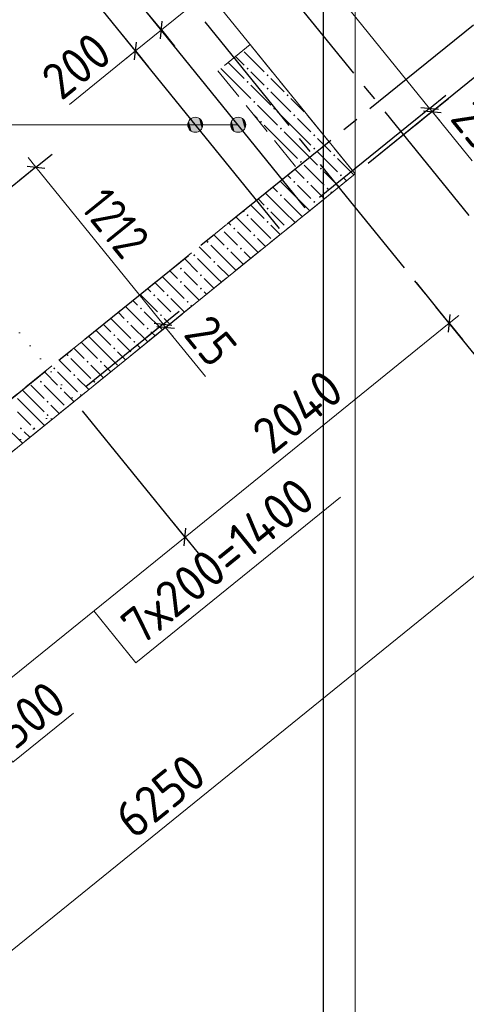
# Model space of a CAD drawing. Header units: millimetres. Extents: x 0 to 59400, y 0 to 42000.
# Tile 27 of 32: x 53393 to 56073, y 20063 to 25973. Entities that reach past the tile are written whole.
import ezdxf

# ---------------------------------------------------------------- set-up
doc = ezdxf.new("R2010")
doc.units = ezdxf.units.MM
for name, pattern in [('______2', [270, 200, -70]), ('______5', [1100, 800, -100, 100, -100]), ('______9', [100, 0, -100])]:
    doc.linetypes.add(name, pattern=pattern)
for name, color, linetype, lineweight in [('Standard', 7, 'Continuous', 25), ('ДОП Верх по У', 7, 'Continuous', 18), ('ЖБ Перекрытие верхний уровень_1', 7, 'Continuous', 18), ('Позиционная метка номер позиции', 7, 'Continuous', 13), ('Размерная линия_ общее', 7, 'Continuous', 13)]:
    doc.layers.add(name, color=color, linetype=linetype, lineweight=lineweight)
doc.layers.add('ЖБ Стена верхний уровень', color=7, linetype='______2', lineweight=13, true_color=0x656565)
doc.layers.add('Оси', color=7, linetype='______5', lineweight=13, true_color=0x656565)
doc.styles.add('ISOCPEUR', font='txt')

msp = doc.modelspace()

# ---------------------------------------------------------------- hatches: boundary and pattern name
at = {"layer": 'ЖБ Стена верхний уровень', "linetype": 'Continuous', "lineweight": 18, "transparency": 33554687}
for points in [[(54754.1, 25679.6), (54760.6, 25686.1), (54767.1, 25679.6), (54760.6, 25673.1)], [(54754.1, 25599.6), (54760.6, 25606.1), (54767.1, 25599.6), (54760.6, 25593.1)], [(54874.1, 25639.6), (54880.6, 25646.1), (54887.1, 25639.6), (54880.6, 25633.1)], [(54874.1, 25559.6), (54880.6, 25566.1), (54887.1, 25559.6), (54880.6, 25553.1)], [(54794.1, 25479.6), (54800.6, 25486.1), (54807.1, 25479.6), (54800.6, 25473.1)], [(54994.1, 25519.6), (55000.6, 25526.1), (55007.1, 25519.6), (55000.6, 25513.1)], [(54914.1, 25439.6), (54920.6, 25446.1), (54927.1, 25439.6), (54920.6, 25433.1)], [(54834.1, 25359.6), (54840.6, 25366.1), (54847.1, 25359.6), (54840.6, 25353.1)], [(55034.1, 25399.6), (55040.6, 25406.1), (55047.1, 25399.6), (55040.6, 25393.1)], [(55114.1, 25399.6), (55117.5, 25403), (55123.4, 25395.9), (55120.6, 25393.1)], [(54954.1, 25319.6), (54960.6, 25326.1), (54967.1, 25319.6), (54960.6, 25313.1)], [(55154.1, 25279.6), (55160.6, 25286.1), (55167.1, 25279.6), (55160.6, 25273.1)], [(55154.1, 25199.6), (55160.6, 25206.1), (55167.1, 25199.6), (55160.6, 25193.1)], [(55074.1, 25119.6), (55080.6, 25126.1), (55087.1, 25119.6), (55080.6, 25113.1)], [(55274.1, 25159.6), (55280.6, 25166.1), (55287.1, 25159.6), (55280.6, 25153.1)], [(55194.1, 25079.6), (55200.6, 25086.1), (55207.1, 25079.6), (55200.6, 25073.1)], [(55034.1, 24999.6), (55040.6, 25006.1), (55047.1, 24999.6), (55040.6, 24993.1)], [(55114.1, 24999.6), (55118.8, 25004.3), (55124.6, 24997.1), (55120.6, 24993.1)], [(55118.8, 25004.3), (55120.6, 25006.1), (55127.1, 24999.6), (55124.6, 24997.1)], [(55314.1, 25039.6), (55320.6, 25046.1), (55327.1, 25039.6), (55320.6, 25033.1)], [(55234.1, 24959.6), (55240.6, 24966.1), (55247.1, 24959.6), (55240.6, 24953.1)], [(54954.1, 24919.6), (54960.6, 24926.1), (54967.1, 24919.6), (54960.6, 24913.1)], [(55154.1, 24879.6), (55160.6, 24886.1), (55167.1, 24879.6), (55160.6, 24873.1)], [(54874.1, 24839.6), (54880.6, 24846.1), (54887.1, 24839.6), (54880.6, 24833.1)], [(54754.1, 24799.6), (54760.6, 24806.1), (54767.1, 24799.6), (54760.6, 24793.1)], [(54874.1, 24759.6), (54880.6, 24766.1), (54887.1, 24759.6), (54880.6, 24753.1)], [(54605.8, 24720.9), (54607.1, 24719.6), (54600.6, 24713.1), (54598.6, 24715.1)], [(54674.1, 24719.6), (54680.6, 24726.1), (54687.1, 24719.6), (54680.6, 24713.1)], [(54994.1, 24719.6), (55000.6, 24726.1), (55004.5, 24722.1), (54997.3, 24716.3)], [(54514.1, 24639.6), (54520.6, 24646.1), (54527.1, 24639.6), (54520.6, 24633.1)], [(54794.1, 24679.6), (54800.6, 24686.1), (54807.1, 24679.6), (54800.6, 24673.1)], [(54634.1, 24599.6), (54640.6, 24606.1), (54647.1, 24599.6), (54640.6, 24593.1)], [(54714.1, 24599.6), (54720.6, 24606.1), (54727.1, 24599.6), (54720.6, 24593.1)], [(54434.1, 24559.6), (54440.6, 24566.1), (54447.1, 24559.6), (54440.6, 24553.1)], [(54554.1, 24519.6), (54560.6, 24526.1), (54567.1, 24519.6), (54560.6, 24513.1)], [(54354.1, 24479.6), (54360.6, 24486.1), (54367.1, 24479.6), (54360.6, 24473.1)], [(54474.1, 24439.6), (54480.6, 24446.1), (54487.1, 24439.6), (54480.6, 24433.1)], [(54354.1, 24399.6), (54360.6, 24406.1), (54367.1, 24399.6), (54360.6, 24393.1)], [(54474.1, 24359.6), (54480.6, 24366.1), (54487.1, 24359.6), (54480.6, 24353.1)], [(54194.1, 24319.6), (54200.6, 24326.1), (54207.1, 24319.6), (54200.6, 24313.1)], [(54274.1, 24319.6), (54280.6, 24326.1), (54287.1, 24319.6), (54280.6, 24313.1)], [(54114.1, 24239.6), (54120.6, 24246.1), (54127.1, 24239.6), (54120.6, 24233.1)], [(54394.1, 24279.6), (54400.6, 24286.1), (54407.1, 24279.6), (54400.6, 24273.1)], [(54234.1, 24199.6), (54240.6, 24206.1), (54247.1, 24199.6), (54240.6, 24193.1)], [(54314.1, 24199.6), (54320.6, 24206.1), (54327.1, 24199.6), (54320.6, 24193.1)], [(54034.1, 24159.6), (54040.6, 24166.1), (54047.1, 24159.6), (54040.6, 24153.1)], [(54154.1, 24119.6), (54160.6, 24126.1), (54167.1, 24119.6), (54160.6, 24113.1)], [(53954.1, 24079.6), (53960.6, 24086.1), (53967.1, 24079.6), (53960.6, 24073.1)], [(53954.1, 23999.6), (53960.6, 24006.1), (53967.1, 23999.6), (53960.6, 23993.1)], [(54074.1, 24039.6), (54080.6, 24046.1), (54087.1, 24039.6), (54080.6, 24033.1)], [(53674.1, 23959.6), (53680.6, 23966.1), (53687.1, 23959.6), (53680.6, 23953.1)], [(53594.1, 23879.6), (53600.6, 23886.1), (53607.1, 23879.6), (53600.6, 23873.1)], [(53794.1, 23919.6), (53800.6, 23926.1), (53807.1, 23919.6), (53800.6, 23913.1)], [(53874.1, 23919.6), (53880.6, 23926.1), (53887.1, 23919.6), (53880.6, 23913.1)], [(53714.1, 23839.6), (53720.6, 23846.1), (53727.1, 23839.6), (53720.6, 23833.1)], [(53514.1, 23799.6), (53520.6, 23806.1), (53527.1, 23799.6), (53520.6, 23793.1)], [(53634.1, 23759.6), (53640.6, 23766.1), (53647.1, 23759.6), (53640.6, 23753.1)], [(53834.1, 23799.6), (53840.6, 23806.1), (53847.1, 23799.6), (53840.6, 23793.1)], [(53754.1, 23719.6), (53760.6, 23726.1), (53766.8, 23719.8), (53759.6, 23714)], [(53554.1, 23679.6), (53560.6, 23686.1), (53567.1, 23679.6), (53560.6, 23673.1)], [(53554.1, 23599.6), (53560.6, 23606.1), (53567.1, 23599.6), (53560.6, 23593.1)], [(53394.1, 23519.6), (53400.6, 23526.1), (53407.1, 23519.6), (53400.6, 23513.1)], [(53474.1, 23519.6), (53480.6, 23526.1), (53487.1, 23519.6), (53480.6, 23513.1)]]:
    msp.add_hatch(color=7, dxfattribs=at).paths.add_polyline_path(points, flags=16)
at = {"layer": 'Позиционная метка номер позиции', "linetype": 'Continuous', "lineweight": 13, "transparency": 33554687}
for points in [[(54408.1, 25319.6), (54408.1, 25364.6), (54401.8, 25342.1)], [(54424.3, 25303.4), (54424.3, 25380.8), (54408.1, 25364.6)], [(54424.3, 25303.4), (54408.1, 25364.6), (54408.1, 25319.6)], [(54446.8, 25297.1), (54446.8, 25387.1), (54424.3, 25380.8)], [(54446.8, 25297.1), (54424.3, 25380.8), (54424.3, 25303.4)], [(54469.3, 25303.4), (54469.3, 25380.8), (54446.8, 25387.1)], [(54469.3, 25303.4), (54446.8, 25387.1), (54446.8, 25297.1)], [(54485.5, 25319.6), (54485.5, 25364.6), (54469.3, 25380.8)], [(54485.5, 25319.6), (54469.3, 25380.8), (54469.3, 25303.4)], [(54485.5, 25364.6), (54485.5, 25319.6), (54491.8, 25342.1)], [(54665.4, 25319.6), (54665.4, 25364.6), (54659.1, 25342.1)], [(54681.6, 25303.4), (54681.6, 25380.8), (54665.4, 25364.6)], [(54681.6, 25303.4), (54665.4, 25364.6), (54665.4, 25319.6)], [(54704.1, 25297.1), (54704.1, 25387.1), (54681.6, 25380.8)], [(54704.1, 25297.1), (54681.6, 25380.8), (54681.6, 25303.4)], [(54726.6, 25303.4), (54726.6, 25380.8), (54704.1, 25387.1)], [(54726.6, 25303.4), (54704.1, 25387.1), (54704.1, 25297.1)], [(54742.8, 25319.6), (54742.8, 25364.6), (54726.6, 25380.8)], [(54742.8, 25319.6), (54726.6, 25380.8), (54726.6, 25303.4)], [(54742.8, 25364.6), (54742.8, 25319.6), (54749.1, 25342.1)]]:
    msp.add_hatch(color=7, dxfattribs=at).paths.add_polyline_path(points)

# ---------------------------------------------------------------- linework, layer by layer
at = {"layer": 'Standard', "color": 7, "linetype": '______9', "lineweight": 13, "transparency": 33554687}
for p, q in [((53707.9, 23704), (52945.2, 24646)), ((52619.8, 22823.1), (53707.9, 23704))]:
    msp.add_line(p, q, dxfattribs=at)
at = {"layer": 'Standard', "color": 254, "linetype": 'Continuous', "lineweight": 25, "true_color": 0xc4c4ff, "transparency": 33554687}
msp.add_lwpolyline([(7672.7, 19449), (55215.3, 19449), (55215.3, 38101), (7672.7, 38101), (7672.7, 19449)], dxfattribs=at)
at = {"layer": 'Standard', "color": 7, "linetype": 'Continuous', "lineweight": 13, "transparency": 33554687}
for points in [[(6812.7, 19282), (55405.8, 19282), (55405.8, 38032), (6812.7, 38032), (6812.7, 19282)], [(6812.7, 19532), (55406.2, 19532), (55406.2, 38032), (6812.7, 38032), (6812.7, 19532)]]:
    msp.add_lwpolyline(points, dxfattribs=at)
at = {"layer": 'ДОП Верх по У', "color": 7, "linetype": 'Continuous', "lineweight": 25, "transparency": 33554687}
for p, q in [((55106.9, 24844.6), (53642.1, 26654.1)), ((54951.4, 24718.8), (53486.7, 26528.2))]:
    msp.add_line(p, q, dxfattribs=at)
at = {"layer": 'ЖБ Перекрытие верхний уровень_1', "color": 7, "linetype": 'Continuous', "lineweight": 18, "transparency": 33554687}
for p, q in [((55406.2, 25047.1), (46406.9, 36160.3)), ((52394.4, 22608.4), (55406.2, 25047.1))]:
    msp.add_line(p, q, dxfattribs=at)
at = {"layer": 'ЖБ Стена верхний уровень', "color": 251, "linetype": '______2', "lineweight": 13, "true_color": 0x656565, "transparency": 33554687}
for p, q in [((54776.5, 25824.2), (54582.2, 25666.9)), ((55248.5, 25241.4), (54776.5, 25824.2)), ((54582.2, 25666.9), (55054.2, 25084)), ((55405.8, 25047.1), (55248.5, 25241.4)), ((55054.2, 25084), (52431.3, 22960.1)), ((55211.5, 24889.7), (55405.8, 25047.1)), ((52588.7, 22765.8), (55211.5, 24889.7))]:
    msp.add_line(p, q, dxfattribs=at)
at = {"layer": 'ЖБ Стена верхний уровень', "color": 9, "linetype": 'Continuous', "lineweight": 18, "true_color": 0xc7c7c7, "transparency": 33554687}
for p, q in [((54740.6, 25779.6), (54860.6, 25659.6)), ((54776.2, 25824), (54778.8, 25821.3)), ((54660.6, 25699.6), (54643.6, 25716.6)), ((54687.8, 25752.4), (54740.6, 25699.6)), ((54599.4, 25680.8), (54660.6, 25619.6)), ((54660.6, 25699.6), (54740.6, 25619.6)), ((54820.6, 25619.6), (54780.6, 25659.6)), ((54660.6, 25619.6), (54780.6, 25499.6)), ((54860.6, 25579.6), (54820.6, 25619.6)), ((54900.6, 25619.6), (54980.6, 25539.6)), ((54780.6, 25579.6), (54900.6, 25459.6)), ((54900.6, 25539.6), (55020.6, 25419.6)), ((55060.6, 25459.6), (55020.6, 25499.6)), ((54820.6, 25459.6), (54940.6, 25339.6)), ((55060.6, 25299.6), (54940.6, 25419.6)), ((55100.6, 25419.6), (55060.6, 25459.6)), ((54790.5, 25409.6), (54820.6, 25379.6)), ((55060.6, 25379.6), (55140.6, 25299.6)), ((54980.6, 25219.6), (54860.6, 25339.6)), ((54980.6, 25299.6), (55060.6, 25219.6)), ((55060.6, 25299.6), (55140.6, 25219.6)), ((55220.6, 25219.6), (55180.6, 25259.6)), ((54980.6, 25219.6), (55060.6, 25139.6)), ((55060.6, 25219.6), (55180.6, 25099.6)), ((55180.6, 25179.6), (55300.6, 25059.6)), ((55260.6, 25179.6), (55220.6, 25219.6)), ((55300.6, 25139.6), (55398.8, 25041.4)), ((55060.6, 25059.6), (55044.2, 25075.9)), ((55100.6, 25019.6), (55060.6, 25059.6)), ((55100.6, 25099.6), (55220.6, 24979.6)), ((55220.6, 25059.6), (55310.4, 24969.8)), ((55060.6, 24899.6), (54955.8, 25004.3)), ((55000, 25040.1), (55020.6, 25019.6)), ((55354.6, 25005.6), (55340.6, 25019.6)), ((54911.6, 24968.5), (54940.6, 24939.6)), ((55060.6, 24979.6), (55140.6, 24899.6)), ((55140.6, 24979.6), (55222, 24898.2)), ((55266.2, 24934), (55260.6, 24939.6)), ((54823.2, 24897), (54860.6, 24859.6)), ((54980.6, 24819.6), (54867.4, 24932.8)), ((54980.6, 24899.6), (55060.6, 24819.6)), ((55060.6, 24899.6), (55133.5, 24826.6)), ((54734.8, 24825.4), (54740.6, 24819.6)), ((54820.6, 24819.6), (54780.6, 24859.6)), ((54690.6, 24789.6), (54780.6, 24699.6)), ((54780.6, 24779.6), (54900.6, 24659.6)), ((54860.6, 24779.6), (54820.6, 24819.6)), ((54900.6, 24819.6), (54980.6, 24739.6)), ((54980.6, 24819.6), (55045.1, 24755)), ((55060.6, 24819.6), (55089.3, 24790.8)), ((54646.4, 24753.8), (54660.6, 24739.6)), ((54900.6, 24739.6), (54956.7, 24683.4)), ((54558, 24682.2), (54620.6, 24619.6)), ((54660.6, 24659.6), (54620.6, 24699.6)), ((54700.6, 24619.6), (54660.6, 24659.6)), ((54700.6, 24699.6), (54820.6, 24579.6)), ((54820.6, 24659.6), (54868.3, 24611.8)), ((54469.6, 24610.6), (54540.6, 24539.6)), ((54660.6, 24499.6), (54540.6, 24619.6)), ((54381.1, 24539), (54460.6, 24459.6)), ((54580.6, 24419.6), (54460.6, 24539.6)), ((54660.6, 24579.6), (54735.7, 24504.4)), ((54740.6, 24579.6), (54779.9, 24540.2)), ((54292.7, 24467.4), (54340.6, 24419.6)), ((54336.9, 24503.2), (54340.6, 24499.6)), ((54580.6, 24499.6), (54647.3, 24432.8)), ((54660.6, 24499.6), (54691.5, 24468.6)), ((54248.5, 24431.6), (54260.6, 24419.6)), ((54260.6, 24419.6), (54380.6, 24299.6)), ((54420.6, 24419.6), (54380.6, 24459.6)), ((54460.6, 24379.6), (54420.6, 24419.6)), ((54500.6, 24419.6), (54558.9, 24361.2)), ((54580.6, 24419.6), (54603.1, 24397)), ((54160.1, 24360), (54180.6, 24339.6)), ((54204.3, 24395.8), (54260.6, 24339.6)), ((54380.6, 24379.6), (54470.5, 24289.7)), ((54115.9, 24324.2), (54220.6, 24219.6)), ((54260.6, 24259.6), (54220.6, 24299.6)), ((54300.6, 24299.6), (54382.1, 24218.1)), ((54500.6, 24339.6), (54514.7, 24325.5)), ((54027.5, 24252.6), (54140.6, 24139.6)), ((54071.7, 24288.4), (54100.6, 24259.6)), ((54300.6, 24219.6), (54260.6, 24259.6)), ((54420.6, 24259.6), (54426.3, 24253.9)), ((53940.6, 24179.6), (54060.6, 24059.6)), ((53983.3, 24216.8), (54020.6, 24179.6)), ((54249.5, 24110.7), (54140.6, 24219.6)), ((54260.6, 24179.6), (54293.7, 24146.5)), ((53894.9, 24145.2), (53940.6, 24099.6)), ((54161.1, 24039.1), (54060.6, 24139.6)), ((53806.5, 24073.7), (53860.6, 24019.6)), ((53860.6, 24099.6), (53850.7, 24109.5)), ((53860.6, 24099.6), (53940.6, 24019.6)), ((54020.6, 24019.6), (53980.6, 24059.6)), ((54180.6, 24099.6), (54205.3, 24074.9)), ((53718.1, 24002.1), (53780.6, 23939.6)), ((53780.6, 24019.6), (53762.3, 24037.9)), ((53780.6, 24019.6), (53860.6, 23939.6)), ((53860.6, 24019.6), (53980.6, 23899.6)), ((54060.6, 23979.6), (54020.6, 24019.6)), ((54100.6, 24019.6), (54116.9, 24003.3)), ((53700.6, 23939.6), (53820.6, 23819.6)), ((53980.6, 23979.6), (54028.4, 23931.7)), ((53629.7, 23930.5), (53700.6, 23859.6)), ((53860.6, 23859.6), (53820.6, 23899.6)), ((53900.6, 23899.6), (53940, 23860.1)), ((53500.6, 23819.6), (53497.1, 23823.1)), ((53541.3, 23858.9), (53620.6, 23779.6)), ((53620.6, 23859.6), (53740.6, 23739.6)), ((53807.4, 23752.7), (53740.6, 23819.6)), ((53895.8, 23824.3), (53860.6, 23859.6)), ((53460.6, 23779.6), (53540.6, 23699.6)), ((53540.6, 23779.6), (53660.6, 23659.6)), ((53380.6, 23699.6), (53460.6, 23619.6)), ((53460.6, 23699.6), (53408.7, 23751.5)), ((53460.6, 23699.6), (53540.6, 23619.6)), ((53719, 23681.1), (53660.6, 23739.6)), ((53620.6, 23619.6), (53580.6, 23659.6)), ((53380.6, 23619.6), (53460.6, 23539.6)), ((53460.6, 23619.6), (53542.2, 23537.9)), ((53630.6, 23609.5), (53620.6, 23619.6)), ((53300.6, 23539.6), (53409.6, 23430.6)), ((53580.6, 23579.6), (53586.4, 23573.7)), ((53453.8, 23466.4), (53420.6, 23499.6))]:
    msp.add_line(p, q, dxfattribs=at)
at = {"layer": 'Оси', "color": 8, "linetype": '______5', "lineweight": -3, "transparency": 33554687}
for p, q in [((57474.8, 23088), (46096.7, 37138.8)), ((57086.2, 22773.3), (45708.1, 36824.1)), ((47799.5, 19209.3), (57886.9, 27377.9))]:
    msp.add_line(p, q, dxfattribs=at)
at = {"layer": 'Позиционная метка номер позиции', "color": 251, "linetype": 'Continuous', "lineweight": 13, "true_color": 0x656565, "transparency": 33554687}
for p, q in [((53691.4, 25464.7), (54087.8, 25785.6)), ((56107.8, 25126.1), (55868.6, 25421.4)), ((54508, 23830.9), (54268.9, 24126.2))]:
    msp.add_line(p, q, dxfattribs=at)
at = {"layer": 'Позиционная метка номер позиции', "color": 7, "linetype": 'Continuous', "lineweight": 13, "transparency": 33554687}
for p, q in [((54446.8, 25387.1), (54446.8, 25387.1)), ((54704.1, 25387.1), (54704.1, 25387.1)), ((54704.1, 25342.1), (51242.1, 25342.1)), ((54446.8, 25342.1), (51242.1, 25342.1)), ((54401.8, 25342.1), (54401.8, 25342.1)), ((54446.8, 25297.1), (54446.8, 25297.1)), ((54491.8, 25342.1), (54491.8, 25342.1)), ((54659.1, 25342.1), (54659.1, 25342.1)), ((54704.1, 25297.1), (54704.1, 25297.1)), ((54749.1, 25342.1), (54749.1, 25342.1))]:
    msp.add_line(p, q, dxfattribs=at)
at = {"layer": 'Позиционная метка номер позиции', "color": 251, "linetype": 'Continuous', "lineweight": 13, "true_color": 0x656565, "transparency": 33554687}
for points in [[(53838.4, 22424.6), (54090.1, 22113.7), (55318, 23108)], [(53100, 21826.8), (53351.8, 21515.9), (53717, 21811.7)]]:
    msp.add_lwpolyline(points, dxfattribs=at)
at = {"layer": 'Позиционная метка номер позиции', "color": 7, "linetype": 'Continuous', "lineweight": 13, "transparency": 33554687}
for centre in [(54446.8, 25342.1), (54704.1, 25342.1)]:
    msp.add_circle(centre, 45, dxfattribs=at)
at = {"layer": 'Размерная линия_ общее', "color": 251, "linetype": 'Continuous', "lineweight": 13, "true_color": 0x656565, "transparency": 33554687}
for p, q in [((54380.6, 27259.6), (55852.9, 25440.8)), ((54243.3, 25911.4), (54522.9, 26137.8)), ((54087.8, 25785.6), (54243.3, 25911.4)), ((54087.8, 25785.6), (54029.5, 25738.4)), ((55852.9, 25440.8), (55868.6, 25421.4)), ((55868.6, 25421.4), (55915.8, 25363.2)), ((53490.5, 25087.5), (53443.3, 25145.8)), ((53490.5, 25087.5), (54253.2, 24145.6)), ((55970.5, 24151), (56028.8, 24198.2)), ((54253.2, 24145.6), (54268.9, 24126.2)), ((54268.9, 24126.2), (54316.1, 24067.9)), ((54385.3, 22867.4), (55970.5, 24151)), ((53297.2, 21986.4), (54385.3, 22867.4))]:
    msp.add_line(p, q, dxfattribs=at)
at = {"layer": 'Размерная линия_ общее', "color": 251, "linetype": 'Continuous', "lineweight": -3, "true_color": 0x656565, "transparency": 33554687}
for p, q in [((54243.3, 25911.4), (54164.6, 26008.6)), ((54243.3, 25911.4), (54321.9, 25814.3)), ((54243.3, 25911.4), (54255.2, 25896.7)), ((54087.8, 25785.6), (54009.2, 25882.7)), ((54087.8, 25785.6), (54166.5, 25688.4)), ((54087.8, 25785.6), (54099.8, 25770.8)), ((56324.4, 25790.6), (55483.9, 25110)), ((55852.9, 25440.8), (55950.1, 25519.5)), ((55868.6, 25421.4), (55965.8, 25500.1)), ((55852.9, 25440.8), (55193, 24906.6)), ((55868.6, 25421.4), (55483.9, 25110)), ((55852.9, 25440.8), (55755.8, 25362.2)), ((55868.6, 25421.4), (55771.5, 25342.8)), ((53490.5, 25087.5), (53587.7, 25166.2)), ((53490.5, 25087.5), (53026.8, 24712.1)), ((53490.5, 25087.5), (53393.4, 25008.9)), ((55970.5, 24151), (55773, 24395)), ((55970.5, 24151), (55891.9, 24248.2)), ((54253.2, 24145.6), (54350.3, 24224.2)), ((54268.9, 24126.2), (54366, 24204.9)), ((54253.2, 24145.6), (53789.5, 23770.1)), ((54253.2, 24145.6), (54156, 24066.9)), ((54268.9, 24126.2), (54171.7, 24047.6)), ((54268.9, 24126.2), (54268.9, 24126.2)), ((55970.5, 24151), (56049.2, 24053.9)), ((54385.3, 22867.4), (54306.6, 22964.6)), ((54385.3, 22867.4), (54463.9, 22770.3))]:
    msp.add_line(p, q, dxfattribs=at)
at = {"layer": 'Размерная линия_ общее', "color": 251, "linetype": 'Continuous', "lineweight": 25, "true_color": 0x656565, "transparency": 33554687}
for p, q in [((54237.7, 25858.7), (54248.8, 25964.2)), ((54082.3, 25732.8), (54093.4, 25838.3)), ((55800.2, 25446.4), (55905.7, 25435.3)), ((55815.9, 25427), (55921.4, 25415.9)), ((53437.8, 25093.1), (53543.2, 25082)), ((55965, 24098.3), (55976.1, 24203.7)), ((54200.4, 24151.1), (54305.9, 24140)), ((54216.1, 24131.8), (54321.6, 24120.7)), ((54379.7, 22814.7), (54390.8, 22920.2))]:
    msp.add_line(p, q, dxfattribs=at)
at = {"layer": 'Размерная линия_ общее', "color": 7, "linetype": 'Continuous', "lineweight": 13, "transparency": 33554687}
msp.add_line((51914.4, 19228.6), (56771.5, 23161.9), dxfattribs=at)
at = {"layer": 'Размерная линия_ общее', "color": 251, "linetype": 'Continuous', "lineweight": -3, "true_color": 0x656565, "transparency": 33554687}
msp.add_lwpolyline([(54385.3, 22867.4), (54374.6, 22880.6), (54374.6, 22880.6), (53770.8, 23626.3)], dxfattribs=at)

# ---------------------------------------------------------------- texts
at = {"layer": 'Размерная линия_ общее', "color": 251, "linetype": 'Continuous', "lineweight": 25, "true_color": 0x656565, "transparency": 33554687, "char_height": 220, "attachment_point": 7, "style": 'ISOCPEUR'}
for s, insert, width, rotation in [('\\W0.91;200', (53642.8, 25481.6), 561.99, 38.98999), ('\\W0.87;25', (55968.8, 25377.1), 403.926, 308.98999), ('\\W0.80;1212', (53751.5, 24844.7), 615.711, 308.99683), ('\\W0.87;25', (54369.1, 24081.9), 403.927, 308.99683), ('\\W0.93;2040', (54907.1, 23354.3), 740.379, 38.99682), ('\\W0.94;7х200=1400', (54119.4, 22208.6), 1620.836, 38.99682), ('\\W0.91;500', (53363.1, 21583.1), 561.988, 38.99682)]:
    msp.add_mtext(s, dxfattribs=dict(at, insert=insert, width=width, rotation=rotation))
at = {"layer": 'Размерная линия_ общее', "color": 7, "linetype": 'Continuous', "lineweight": 25, "transparency": 33554687, "insert": (54080.7, 21047.2), "char_height": 220, "width": 718.093, "attachment_point": 7, "rotation": 39, "style": 'ISOCPEUR'}
msp.add_mtext('\\W0.93;6250', dxfattribs=at)

doc.saveas('drawing.dxf')
